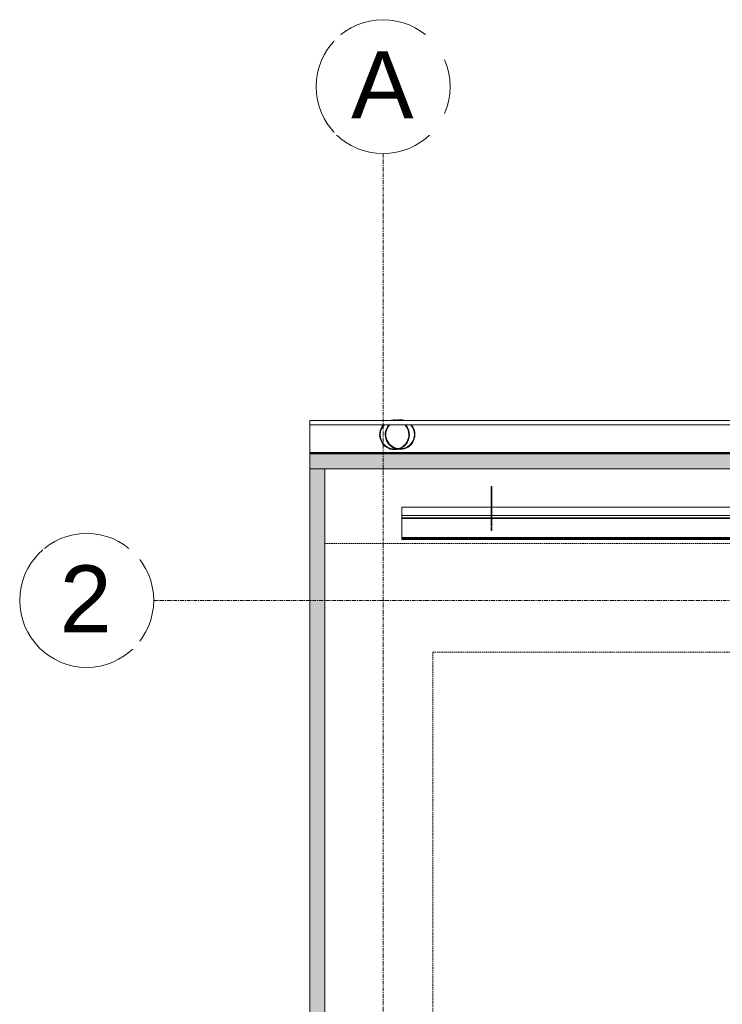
# Model space of a CAD drawing. Header units: millimetres. Extents: x -37728 to 44100, y 631619 to 691915.
# Tile 162 of 256: x -36213 to -33853, y 676766 to 680073. Entities that reach past the tile are written whole.
import ezdxf

# ---------------------------------------------------------------- set-up
doc = ezdxf.new("R2010")
doc.units = ezdxf.units.MM
doc.linetypes.add('Linia siatki', pattern=[2.2225, 1.27, -0.3175, 0.3175, -0.3175])
doc.linetypes.add('Ukryty', pattern=[0.714375, 0.47625, -0.238125])
doc.layers.add('_XREF', color=7, linetype='Continuous')
for name, color, linetype, lineweight in [('A-DETL-HDLN', 252, 'Ukryty', 5), ('A-DETL-MBND', 252, 'Continuous', 5), ('A-ROOF', 252, 'Continuous', 5), ('A-ROOF-OTLN', 252, 'Continuous', 5), ('A-ROOF-PATT', 252, 'Continuous', 5), ('S-GRID', 252, 'Continuous', 5), ('S-GRID-IDEN', 252, 'Continuous', 5)]:
    doc.layers.add(name, color=color, linetype=linetype, lineweight=lineweight)
doc.styles.add('Arial_2', font='arial.ttf', dxfattribs={"height": 22.5})

# ---------------------------------------------------------------- blocks, each defined once
blk = doc.blocks.new('ARu Rura spustowa okrągła ___FK_04_0 - Na ziemię _φ10_-9220802-Dach PB')
at = {"layer": 'A-DETL-MBND', "color": 252}
for radius, start, end in [(5, 90, 219.369), (5, 320.631, 90), (4.8, 90, 221.2683), (4.8, 318.7317, 90), (5, 250.4278, 270), (4.8, 258.7553, 270), (5, 270, 289.5701), (4.8, 270, 281.2411)]:
    blk.add_arc((12.5, -54.56), radius, start, end, dxfattribs=at)
blk = doc.blocks.new('Construction_Roof-Accessories_Lindab_KOTEGL - Construction_Roof-Accessories_Lindab_KOTEGL-V30-Dach PB')
at = {"layer": 'A-DETL-MBND', "color": 252}
for p, q in [((63436.98, 66350.74), (63436.68, 66350.74)), ((63436.68, 66350.74), (63436.68, 66350.39)), ((63436.68, 66350.7), (63436.68, 66348.88)), ((63436.68, 66345.81), (63436.68, 66350.39)), ((63436.68, 66348.09), (63436.68, 66348.88)), ((63436.68, 66348.88), (63436.68, 66347.04)), ((63436.68, 66348.18), (63436.68, 66348.71)), ((63436.98, 66350.39), (63436.98, 66350.74)), ((63436.98, 66348.88), (63436.98, 66350.7)), ((63436.98, 66350.39), (63436.98, 66345.81)), ((63436.98, 66348.88), (63436.98, 66347.33)), ((63436.98, 66348.88), (63436.98, 66348.18)), ((63436.98, 66347.04), (63436.98, 66348.88)), ((63436.68, 66346.36), (63436.68, 66348.18)), ((63436.68, 66346.59), (63436.68, 66348.09)), ((63436.68, 66347.04), (63436.68, 66346.39)), ((63436.98, 66347.04), (63436.68, 66347.04)), ((63436.68, 66345.88), (63436.68, 66346.59)), ((63436.68, 66345.93), (63436.68, 66346.39)), ((63436.68, 66346.39), (63436.68, 66346.32)), ((63436.68, 66345.92), (63436.68, 66346.3)), ((63436.68, 66346.29), (63436.68, 66345.92)), ((63436.68, 66345.69), (63436.68, 66345.93)), ((63436.68, 66345.59), (63436.68, 66345.91)), ((63436.68, 66345.91), (63436.68, 66345.59)), ((63436.68, 66345.81), (63436.68, 66345.12)), ((63436.68, 66345.32), (63436.68, 66345.68)), ((63436.68, 66345.23), (63436.68, 66345.56)), ((63436.68, 66345.56), (63436.68, 66345.23)), ((63436.68, 66343.86), (63436.68, 66345.31)), ((63436.68, 66344.09), (63436.68, 66345.2)), ((63436.68, 66345.2), (63436.68, 66343.88)), ((63436.68, 66343.83), (63436.68, 66345.12)), ((63436.98, 66348.18), (63436.98, 66347.05)), ((63436.98, 66347.33), (63436.98, 66346.59)), ((63436.98, 66347.05), (63436.98, 66345.88)), ((63436.98, 66346.39), (63436.98, 66347.04)), ((63436.98, 66346.59), (63436.98, 66346.29)), ((63436.98, 66346.39), (63436.98, 66345.93)), ((63436.98, 66346.32), (63436.98, 66346.39)), ((63436.98, 66346.3), (63436.98, 66345.92)), ((63436.98, 66345.92), (63436.98, 66346.29)), ((63436.98, 66345.93), (63436.98, 66345.69)), ((63436.98, 66345.91), (63436.98, 66345.59)), ((63436.98, 66345.59), (63436.98, 66345.91)), ((63436.98, 66345.12), (63436.98, 66345.81)), ((63436.98, 66345.68), (63436.98, 66345.32)), ((63436.98, 66345.56), (63436.98, 66345.23)), ((63436.98, 66345.23), (63436.98, 66345.56)), ((63436.98, 66345.31), (63436.98, 66343.86)), ((63436.98, 66345.2), (63436.98, 66344.09)), ((63436.98, 66343.88), (63436.98, 66345.2)), ((63436.98, 66345.12), (63436.98, 66343.83)), ((63436.68, 66343.85), (63436.68, 66344.09)), ((63436.68, 66343.85), (63436.68, 66343.89)), ((63436.68, 66343.43), (63436.68, 66343.74)), ((63436.68, 66343.73), (63436.68, 66343.43)), ((63436.68, 66341.02), (63436.68, 66343.73)), ((63436.68, 66343.61), (63436.68, 66343.72)), ((63436.68, 66343.39), (63436.68, 66343.72)), ((63436.68, 66343.48), (63436.68, 66343.71)), ((63436.68, 66343.39), (63436.68, 66343.61)), ((63436.68, 66343.18), (63436.68, 66343.43)), ((63436.68, 66343.09), (63436.68, 66343.41)), ((63436.68, 66343.41), (63436.68, 66341.06)), ((63436.68, 66343.39), (63436.68, 66343.39)), ((63436.68, 66342.82), (63436.68, 66343.18)), ((63436.68, 66342.33), (63436.68, 66343.09)), ((63436.68, 66342.44), (63436.68, 66342.82)), ((63436.68, 66342.05), (63436.68, 66342.44)), ((63436.68, 66341.95), (63436.68, 66342.33)), ((63436.68, 66341.36), (63436.68, 66342.05)), ((63436.68, 66341.59), (63436.68, 66341.95)), ((63436.98, 66344.09), (63436.98, 66343.85)), ((63436.98, 66343.89), (63436.98, 66343.85)), ((63436.98, 66343.74), (63436.98, 66343.66)), ((63436.98, 66343.73), (63436.98, 66341.02)), ((63436.98, 66343.43), (63436.98, 66343.73)), ((63436.98, 66343.72), (63436.98, 66343.43)), ((63436.98, 66343.72), (63436.98, 66343.39)), ((63436.98, 66343.71), (63436.98, 66343.48)), ((63436.98, 66343.66), (63436.98, 66343.43)), ((63436.98, 66343.43), (63436.98, 66343.18)), ((63436.98, 66343.43), (63436.98, 66343.39)), ((63436.98, 66343.41), (63436.98, 66342.72)), ((63436.98, 66341.06), (63436.98, 66343.41)), ((63436.98, 66343.18), (63436.98, 66342.44)), ((63436.98, 66342.72), (63436.98, 66342.33)), ((63436.98, 66342.44), (63436.98, 66341.01)), ((63436.98, 66342.33), (63436.98, 66341.59)), ((63436.68, 66341.06), (63436.68, 66341.59)), ((63436.68, 66341.11), (63436.68, 66341.36)), ((63436.68, 66341.01), (63436.68, 66341.11)), ((63436.68, 66340.98), (63436.68, 66340.92)), ((63436.68, 66340.34), (63436.68, 66340.98)), ((63436.68, 66340.89), (63436.68, 66340.97)), ((63436.68, 66340.92), (63436.68, 66340.34)), ((63436.68, 66340.05), (63436.68, 66337.52)), ((63436.68, 66337.52), (63436.68, 66340.05)), ((63436.98, 66341.59), (63436.98, 66341.29)), ((63436.98, 66341.29), (63436.98, 66341.06)), ((63436.98, 66340.98), (63436.98, 66340.34)), ((63436.98, 66340.92), (63436.98, 66340.98)), ((63436.98, 66340.97), (63436.98, 66340.89)), ((63436.98, 66340.95), (63436.98, 66340.89)), ((63436.98, 66340.34), (63436.98, 66340.92)), ((63436.98, 66340.89), (63436.98, 66340.89)), ((63436.98, 66340.05), (63436.98, 66337.52)), ((63436.98, 66337.52), (63436.98, 66340.05)), ((63436.68, 66337.37), (63436.68, 66336.01)), ((63436.68, 66336.01), (63436.68, 66337.37)), ((63436.68, 66336.01), (63436.98, 66336.01)), ((63436.98, 66337.37), (63436.98, 66336.01)), ((63436.98, 66336.01), (63436.98, 66337.37))]:
    blk.add_line(p, q, dxfattribs=at)
blk = doc.blocks.new('Construction_Roof-Accessories_Lindab_SNO_KOTEGL - Construction_Roof-Accessories_Lindab_SNO-V31-Dach PB')
at = {"layer": 'A-DETL-MBND', "color": 252}
for p, q in [((63586.68, 66343.86), (63406.68, 66343.86)), ((63406.68, 66343.86), (63406.68, 66343.82)), ((63406.68, 66343.86), (63406.68, 66343.75)), ((63406.68, 66341.02), (63406.68, 66343.75)), ((63406.68, 66343.73), (63406.68, 66343.74)), ((63406.68, 66343.73), (63406.68, 66343.74)), ((63406.68, 66341.02), (63406.68, 66343.73)), ((63406.68, 66343.71), (63406.68, 66343.73)), ((63406.68, 66343.73), (63406.68, 66341.02)), ((63406.68, 66343.69), (63406.68, 66343.71)), ((63406.68, 66343.69), (63406.68, 66341.02)), ((63586.68, 66343.82), (63586.68, 66343.86)), ((63586.68, 66343.75), (63586.68, 66343.86)), ((63586.68, 66343.75), (63586.68, 66341.02)), ((63586.68, 66343.74), (63586.68, 66343.69)), ((63586.68, 66343.74), (63586.68, 66343.73)), ((63586.68, 66341.02), (63586.68, 66343.73)), ((63586.68, 66343.73), (63586.68, 66341.02)), ((63586.68, 66341.02), (63586.68, 66343.69)), ((63406.68, 66340.98), (63406.68, 66341.02)), ((63406.68, 66341.02), (63586.68, 66341.02)), ((63406.68, 66340.34), (63406.68, 66340.98)), ((63406.68, 66340.98), (63406.68, 66340.34)), ((63406.68, 66340.34), (63406.68, 66340.98)), ((63406.68, 66340.98), (63406.68, 66340.37)), ((63406.68, 66340.34), (63406.68, 66340.98)), ((63406.68, 66340.98), (63406.68, 66340.34)), ((63406.68, 66340.98), (63586.68, 66340.98)), ((63406.68, 66340.34), (63406.68, 66340.04)), ((63406.68, 66340.16), (63406.68, 66340.3)), ((63406.68, 66340.16), (63406.68, 66340.29)), ((63406.68, 66340.29), (63586.68, 66340.29)), ((63406.68, 66340.22), (63586.68, 66340.22)), ((63406.68, 66340.1), (63406.68, 66340.16)), ((63406.68, 66340.16), (63406.68, 66340.1)), ((63406.68, 66340.15), (63406.68, 66340.05)), ((63406.68, 66340.05), (63406.68, 66340.04)), ((63406.68, 66340.04), (63586.68, 66340.04)), ((63406.68, 66337.52), (63406.68, 66340.04)), ((63406.68, 66340.04), (63406.68, 66337.63)), ((63586.68, 66341.02), (63586.68, 66340.98)), ((63586.68, 66340.34), (63586.68, 66340.98)), ((63586.68, 66340.98), (63586.68, 66340.34)), ((63586.68, 66340.37), (63586.68, 66340.98)), ((63586.68, 66340.98), (63586.68, 66340.34)), ((63586.68, 66340.34), (63586.68, 66340.98)), ((63586.68, 66340.98), (63586.68, 66340.34)), ((63586.68, 66340.04), (63586.68, 66340.34)), ((63586.68, 66340.3), (63586.68, 66340.16)), ((63586.68, 66340.29), (63586.68, 66340.16)), ((63586.68, 66340.1), (63586.68, 66340.16)), ((63586.68, 66340.16), (63586.68, 66340.1)), ((63586.68, 66340.04), (63586.68, 66340.15)), ((63586.68, 66337.63), (63586.68, 66340.04)), ((63586.68, 66340.04), (63586.68, 66337.52)), ((63406.68, 66337.63), (63406.68, 66337.49)), ((63406.68, 66337.37), (63406.68, 66337.52)), ((63406.68, 66333.58), (63406.68, 66337.37)), ((63406.68, 66337.37), (63406.68, 66337.31)), ((63406.68, 66337.31), (63406.68, 66333.58)), ((63586.68, 66337.49), (63586.68, 66337.63)), ((63586.68, 66337.52), (63586.68, 66337.37)), ((63586.68, 66337.31), (63586.68, 66337.37)), ((63586.68, 66337.37), (63586.68, 66333.58)), ((63586.68, 66333.58), (63586.68, 66337.31)), ((63406.68, 66333.58), (63406.68, 66332.98)), ((63406.68, 66333.58), (63586.68, 66333.58)), ((63406.68, 66333.53), (63586.68, 66333.53)), ((63406.68, 66333.39), (63406.68, 66333.46)), ((63406.68, 66333.31), (63406.68, 66333.38)), ((63406.68, 66333.11), (63406.68, 66333.26)), ((63406.68, 66333.26), (63406.68, 66333.18)), ((63406.68, 66333.26), (63586.68, 66333.26)), ((63406.68, 66333.1), (63406.68, 66333.25)), ((63406.68, 66333.14), (63586.68, 66333.14)), ((63406.68, 66333.1), (63406.68, 66333.11)), ((63406.68, 66333.1), (63406.68, 66333.04)), ((63406.68, 66332.99), (63406.68, 66332.98)), ((63406.68, 66332.98), (63586.68, 66332.98)), ((63586.68, 66332.98), (63586.68, 66333.58)), ((63586.68, 66333.46), (63586.68, 66333.39)), ((63586.68, 66333.38), (63586.68, 66333.31)), ((63586.68, 66333.18), (63586.68, 66333.26)), ((63586.68, 66333.26), (63586.68, 66333.11)), ((63586.68, 66333.25), (63586.68, 66333.1)), ((63586.68, 66333.11), (63586.68, 66333.1)), ((63586.68, 66333.04), (63586.68, 66333.1)), ((63586.68, 66332.98), (63586.68, 66332.99))]:
    blk.add_line(p, q, dxfattribs=at)
blk = doc.blocks.new('ARu Rura spustowa okrągła ___FK_04_0 - Na ziemię _φ10_-9220853-Dach PB')
at = {"layer": 'A-DETL-MBND', "color": 252}
for radius, start, end in [(5, 90, 220.5262), (5, 319.4738, 90), (4.8, 90, 222.4736), (4.8, 317.5264, 90), (5, 252.8281, 270), (4.8, 266.0864, 270), (5, 270, 287.1701), (4.8, 270, 273.9123)]:
    blk.add_arc((12.5, -54.48), radius, start, end, dxfattribs=at)
blk = doc.blocks.new('Siatka - M_Symbol siatki - okrąg mniejszy-7853319-Dach PB')
at = {"layer": 'S-GRID-IDEN', "color": 252}
blk.add_circle((0, 0), 0.45, dxfattribs=at)
blk = doc.blocks.new('A$C4e31ac75')
at = {"layer": 'A-ROOF-PATT'}
for points in [[(-560.04, 2328.34), (19.55, 2328.34), (24.55, 2333.34), (-1109.48, 2333.34), (-1104.48, 2328.34), (-579.38, 2328.34)], [(-1104.48, 2328.34), (-1109.48, 2333.34), (-1109.48, 2328.34)], [(-1104.48, 1891.69), (-1104.48, 2328.34), (-1109.48, 2328.34), (-1109.48, 1891.69)]]:
    blk.add_hatch(color=256, dxfattribs=at).paths.add_polyline_path(points)
at = {"layer": 'A-DETL-HDLN'}
for p, q in [((-1104.43, 2303.25), (19.57, 2303.25)), ((-1104.43, 1479.25), (-1104.43, 2303.25)), ((-1068.21, 2266.77), (-18.21, 2266.77)), ((-1068.21, 1516.77), (-1068.21, 2266.77))]:
    blk.add_line(p, q, dxfattribs=at)
at = {"layer": 'A-DETL-MBND'}
for p, q in [((24.55, 2344.53), (-1109.48, 2344.53)), ((-1109.48, 2333.34), (-1109.48, 2344.53)), ((-1109.48, 2343.14), (24.55, 2343.14)), ((-1109.48, 2333.77), (24.55, 2333.77)), ((-1109.48, 2333.57), (24.55, 2333.57))]:
    blk.add_line(p, q, dxfattribs=at)
at = {"layer": 'A-ROOF'}
blk.add_line((-1104.48, 1455.05), (-1104.48, 2328.34), dxfattribs=at)
at = {"layer": 'A-ROOF-OTLN'}
for p, q in [((-1109.48, 1450.05), (-1109.48, 2333.34)), ((-1109.48, 2333.34), (24.55, 2333.34)), ((24.55, 2328.34), (-1109.48, 2328.34))]:
    blk.add_line(p, q, dxfattribs=at)
at = {"layer": 'S-GRID', "linetype": 'Linia siatki'}
for p, q in [((-1084.9, 2434.18), (-1084.9, 1320.54)), ((-1161.95, 2284.14), (156.7, 2284.14))]:
    blk.add_line(p, q, dxfattribs=at)
at = {"layer": 'A-DETL-MBND', "rotation": 180}
for name, p in [('ARu Rura spustowa okrągła ___FK_04_0 - Na ziemię _φ10_-9220802-Dach PB', (-1066.69, 2285.29)), ('ARu Rura spustowa okrągła ___FK_04_0 - Na ziemię _φ10_-9220853-Dach PB', (-1068.55, 2285.29))]:
    blk.add_blockref(name, p, dxfattribs=at)
at = {"layer": 'A-DETL-MBND'}
for name in ['Construction_Roof-Accessories_Lindab_KOTEGL - Construction_Roof-Accessories_Lindab_KOTEGL-V30-Dach PB', 'Construction_Roof-Accessories_Lindab_SNO_KOTEGL - Construction_Roof-Accessories_Lindab_SNO-V31-Dach PB']:
    blk.add_blockref(name, (-64485.3, -64028.37), dxfattribs=at)
at = {"layer": 'S-GRID-IDEN', "xscale": 49.99999999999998, "yscale": 49.99999999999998, "zscale": 49.99999999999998}
for p, rotation in [((-1084.9, 2456.68), 180), ((-1184.45, 2284.14), 269.9999999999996)]:
    blk.add_blockref('Siatka - M_Symbol siatki - okrąg mniejszy-7853319-Dach PB', p, dxfattribs=dict(at, rotation=rotation))
at = {"layer": 'S-GRID-IDEN', "char_height": 22.5, "attachment_point": 1, "style": 'Arial_2', "bg_fill": 3, "box_fill_scale": 1.25, "bg_fill_color": 256, "bg_fill_true_color": 13158600, "bg_fill_transparency": 0}
for s, insert, width in [('\\fArial|b0|i0|c238|p34|;A', (-1095.64, 2468.57), 25.654), ('\\fArial|b0|i0|c238|p34|;2', (-1193.51, 2295.9), 21.2447)]:
    blk.add_mtext(s, dxfattribs=dict(at, insert=insert, width=width))

msp = doc.modelspace()

# ---------------------------------------------------------------- block references
at = {"layer": '_XREF', "xscale": 10, "yscale": 10, "zscale": 10}
msp.add_blockref('A$C4e31ac75', (-24143.6, 655281.1), dxfattribs=at)

doc.saveas('drawing.dxf')
